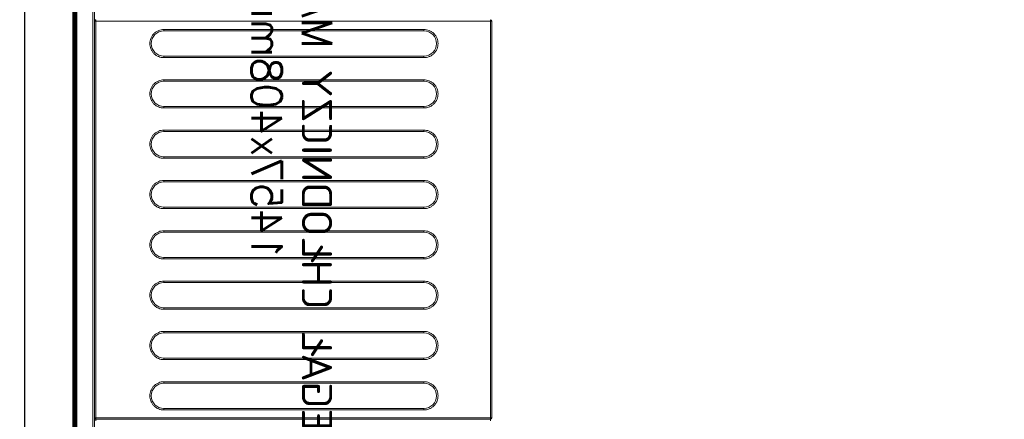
# Model space of a CAD drawing. Header units: millimetres. Extents: x 6161 to 8965, y -9035 to -5431.
# Tile 126 of 256: x 8078 to 8176, y -7135 to -7095. Entities that reach past the tile are written whole.
import ezdxf

# ---------------------------------------------------------------- set-up
doc = ezdxf.new("R2010")
doc.units = ezdxf.units.MM
doc.layers.add('Komory', color=132, linetype='Continuous')
doc.layers.add('Regały', color=3, linetype='Continuous')
doc.styles.add('RomanS', font='romans.shx')
doc.linetypes.add('BATTING', pattern='A,0.0001,-0.1,[134,ltypeshp.shx,S=0.1,R=0,X=-0.1,Y=0],-0.2,[134,ltypeshp.shx,S=0.1,R=180,X=0.1,Y=0],-0.1', length=0.4001)

# ---------------------------------------------------------------- blocks, each defined once
blk = doc.blocks.new('*U586')
at = {"const_width": 0.5}
blk.add_lwpolyline([(140, 330), (140, 340), (200, 340), (200, 0), (0, 0), (0, 340), (60, 340), (60, 330), (10, 330), (10, 10), (190, 10), (190, 330)], close=True, dxfattribs=at)
at = {"color": 253, "linetype": 'BATTING', "ltscale": 12, "true_color": 0xadadad}
blk.add_lwpolyline([(60, 335), (5, 335), (5, 5), (195, 5), (195, 335), (140, 335)], dxfattribs=at)
blk = doc.blocks.new('*U60')
at = {"lineweight": 15}
for p, q in [((43.133, -0.665), (42.983, -0.665)), ((43.133, -39.865), (43.133, -0.665)), ((43.283, -0.665), (43.133, -0.665)), ((43.283, -0.559), (43.283, -0.515)), ((82.683, -0.515), (43.283, -0.515)), ((43.283, -0.665), (43.283, -0.559)), ((43.283, -0.665), (43.283, -39.865)), ((82.683, -0.665), (43.283, -0.665)), ((82.683, -0.515), (82.683, -0.559)), ((82.683, -0.559), (82.683, -0.665)), ((82.683, -39.865), (82.683, -0.665)), ((82.833, -0.665), (82.683, -0.665)), ((141.283, -40.025), (4.383, -40.025)), ((42.983, -39.865), (43.133, -39.865)), ((43.133, -39.865), (43.283, -39.865)), ((43.283, -39.865), (82.683, -39.865)), ((43.283, -39.865), (43.283, -40.012)), ((43.283, -40.012), (43.283, -40.015)), ((43.283, -40.015), (82.683, -40.015)), ((82.683, -39.865), (82.833, -39.865)), ((82.683, -40.012), (82.683, -39.865)), ((82.683, -40.015), (82.683, -40.012)), ((141.283, -40.175), (4.383, -40.175))]:
    blk.add_line(p, q, dxfattribs=at)
at = {"color": 253, "lineweight": 15, "true_color": 0xa6a6a6}
for p, q in [((44.063, -33.115), (44.063, -7.265)), ((44.063, -7.265), (44.213, -7.265)), ((44.213, -33.115), (44.213, -7.265)), ((46.713, -7.265), (46.713, -33.115)), ((46.863, -7.265), (46.713, -7.265)), ((46.863, -7.265), (46.863, -33.115)), ((49.063, -33.115), (49.063, -7.265)), ((49.063, -7.265), (49.213, -7.265)), ((49.213, -33.115), (49.213, -7.265)), ((51.713, -7.265), (51.713, -33.115)), ((51.863, -7.265), (51.713, -7.265)), ((51.863, -7.265), (51.863, -33.115)), ((54.063, -33.115), (54.063, -7.265)), ((54.063, -7.265), (54.213, -7.265)), ((54.213, -33.115), (54.213, -7.265)), ((56.713, -7.265), (56.713, -33.115)), ((56.863, -7.265), (56.713, -7.265)), ((56.863, -7.265), (56.863, -33.115)), ((59.063, -33.115), (59.063, -7.265)), ((59.063, -7.265), (59.213, -7.265)), ((59.213, -33.115), (59.213, -7.265)), ((61.713, -7.265), (61.713, -33.115)), ((61.863, -7.265), (61.713, -7.265)), ((61.863, -7.265), (61.863, -33.115)), ((64.063, -33.115), (64.063, -7.265)), ((64.063, -7.265), (64.213, -7.265)), ((64.213, -33.115), (64.213, -7.265)), ((66.713, -7.265), (66.713, -33.115)), ((66.863, -7.265), (66.713, -7.265)), ((66.863, -7.265), (66.863, -33.115)), ((69.063, -33.115), (69.063, -7.265)), ((69.063, -7.265), (69.213, -7.265)), ((69.213, -33.115), (69.213, -7.265)), ((71.713, -7.265), (71.713, -33.115)), ((71.863, -7.265), (71.713, -7.265)), ((71.863, -7.265), (71.863, -33.115)), ((74.063, -33.115), (74.063, -7.265)), ((74.063, -7.265), (74.213, -7.265)), ((74.213, -33.115), (74.213, -7.265)), ((76.713, -7.265), (76.713, -33.115)), ((76.863, -7.265), (76.713, -7.265)), ((76.863, -7.265), (76.863, -33.115)), ((79.063, -33.115), (79.063, -7.265)), ((79.063, -7.265), (79.213, -7.265)), ((79.213, -33.115), (79.213, -7.265)), ((81.713, -7.265), (81.713, -33.115)), ((81.863, -7.265), (81.713, -7.265)), ((81.863, -7.265), (81.863, -33.115)), ((44.213, -33.115), (44.063, -33.115)), ((46.863, -33.115), (46.713, -33.115)), ((49.213, -33.115), (49.063, -33.115)), ((51.863, -33.115), (51.713, -33.115)), ((54.213, -33.115), (54.063, -33.115)), ((56.863, -33.115), (56.713, -33.115)), ((59.213, -33.115), (59.063, -33.115)), ((61.863, -33.115), (61.713, -33.115)), ((64.213, -33.115), (64.063, -33.115)), ((66.863, -33.115), (66.713, -33.115)), ((69.213, -33.115), (69.063, -33.115)), ((71.863, -33.115), (71.713, -33.115)), ((74.213, -33.115), (74.063, -33.115)), ((76.863, -33.115), (76.713, -33.115)), ((79.213, -33.115), (79.063, -33.115)), ((81.863, -33.115), (81.713, -33.115))]:
    blk.add_line(p, q, dxfattribs=at)
at = {"lineweight": 15}
for centre, start, end in [((43.283, -0.665), 90, 180), ((82.683, -0.665), 0, 90)]:
    blk.add_arc(centre, 0.15, start, end, dxfattribs=at)
at = {"color": 253, "lineweight": 15, "true_color": 0xa6a6a6}
for centre, start, end in [((45.463, -7.265), 0, 180), ((50.463, -7.265), 0, 180), ((55.463, -7.265), 0, 180), ((60.463, -7.265), 0, 180), ((65.463, -7.265), 0, 180), ((70.463, -7.265), 0, 180), ((75.463, -7.265), 0, 180), ((80.463, -7.265), 0, 180), ((45.463, -33.115), 180, 0), ((50.463, -33.115), 180, 0), ((55.463, -33.115), 180, 0), ((60.463, -33.115), 180, 0), ((65.463, -33.115), 180, 0), ((70.463, -33.115), 180, 0), ((75.463, -33.115), 180, 0), ((80.463, -33.115), 180, 0)]:
    blk.add_arc(centre, 1.25, start, end, dxfattribs=at)
for points, knots in [([(44.063, -7.265), (44.068, -7.18), (44.077, -7.004), (44.155, -6.743), (44.284, -6.492), (44.466, -6.268), (44.69, -6.086), (44.941, -5.956), (45.202, -5.881), (45.463, -5.857), (45.724, -5.881), (45.985, -5.956), (46.236, -6.086), (46.46, -6.268), (46.642, -6.492), (46.771, -6.743), (46.849, -7.004), (46.859, -7.18), (46.863, -7.265)], [0, 0, 0, 0, 0.058258, 0.120006, 0.18432, 0.25, 0.31568, 0.379994, 0.441742, 0.5, 0.558258, 0.620006, 0.68432, 0.75, 0.81568, 0.879994, 0.941742, 1, 1, 1, 1]), ([(49.063, -7.265), (49.068, -7.18), (49.077, -7.004), (49.155, -6.743), (49.284, -6.492), (49.466, -6.268), (49.69, -6.086), (49.941, -5.956), (50.202, -5.881), (50.463, -5.857), (50.724, -5.881), (50.985, -5.956), (51.236, -6.086), (51.46, -6.268), (51.642, -6.492), (51.771, -6.743), (51.849, -7.004), (51.859, -7.18), (51.863, -7.265)], [0, 0, 0, 0, 0.058258, 0.120006, 0.18432, 0.25, 0.31568, 0.379995, 0.441742, 0.5, 0.558258, 0.620005, 0.68432, 0.75, 0.81568, 0.879994, 0.941742, 1, 1, 1, 1]), ([(54.063, -7.265), (54.068, -7.18), (54.077, -7.004), (54.155, -6.743), (54.284, -6.492), (54.466, -6.268), (54.69, -6.086), (54.941, -5.956), (55.202, -5.881), (55.463, -5.857), (55.724, -5.881), (55.985, -5.956), (56.236, -6.086), (56.46, -6.268), (56.642, -6.492), (56.771, -6.743), (56.849, -7.004), (56.859, -7.18), (56.863, -7.265)], [0, 0, 0, 0, 0.058258, 0.120006, 0.18432, 0.25, 0.31568, 0.379994, 0.441742, 0.5, 0.558258, 0.620006, 0.68432, 0.75, 0.81568, 0.879994, 0.941742, 1, 1, 1, 1]), ([(59.063, -7.265), (59.068, -7.18), (59.077, -7.004), (59.155, -6.743), (59.284, -6.492), (59.466, -6.268), (59.69, -6.086), (59.941, -5.956), (60.202, -5.881), (60.463, -5.857), (60.724, -5.881), (60.985, -5.956), (61.236, -6.086), (61.46, -6.268), (61.642, -6.492), (61.771, -6.743), (61.849, -7.004), (61.859, -7.18), (61.863, -7.265)], [0, 0, 0, 0, 0.058258, 0.120006, 0.18432, 0.25, 0.31568, 0.379995, 0.441742, 0.5, 0.558258, 0.620006, 0.68432, 0.75, 0.81568, 0.879994, 0.941742, 1, 1, 1, 1]), ([(64.063, -7.265), (64.068, -7.18), (64.077, -7.004), (64.155, -6.743), (64.284, -6.492), (64.466, -6.268), (64.69, -6.086), (64.941, -5.956), (65.202, -5.881), (65.463, -5.857), (65.724, -5.881), (65.985, -5.956), (66.236, -6.086), (66.46, -6.268), (66.642, -6.492), (66.771, -6.743), (66.849, -7.004), (66.859, -7.18), (66.863, -7.265)], [0, 0, 0, 0, 0.058258, 0.120006, 0.18432, 0.25, 0.31568, 0.379995, 0.441741, 0.5, 0.558258, 0.620006, 0.68432, 0.75, 0.81568, 0.879994, 0.941742, 1, 1, 1, 1]), ([(69.063, -7.265), (69.068, -7.18), (69.077, -7.004), (69.155, -6.743), (69.284, -6.492), (69.466, -6.268), (69.69, -6.086), (69.941, -5.956), (70.202, -5.881), (70.463, -5.857), (70.724, -5.881), (70.985, -5.956), (71.236, -6.086), (71.46, -6.268), (71.642, -6.492), (71.771, -6.743), (71.849, -7.004), (71.859, -7.18), (71.863, -7.265)], [0, 0, 0, 0, 0.058258, 0.120006, 0.184321, 0.25, 0.31568, 0.379994, 0.441742, 0.5, 0.558259, 0.620005, 0.68432, 0.75, 0.815679, 0.879994, 0.941742, 1, 1, 1, 1]), ([(74.063, -7.265), (74.068, -7.18), (74.077, -7.004), (74.155, -6.743), (74.284, -6.492), (74.466, -6.268), (74.69, -6.086), (74.941, -5.956), (75.202, -5.881), (75.463, -5.857), (75.724, -5.881), (75.985, -5.956), (76.236, -6.086), (76.46, -6.268), (76.642, -6.492), (76.771, -6.743), (76.849, -7.004), (76.859, -7.18), (76.863, -7.265)], [0, 0, 0, 0, 0.058258, 0.120006, 0.18432, 0.25, 0.31568, 0.379994, 0.441742, 0.5, 0.558257, 0.620005, 0.68432, 0.75, 0.81568, 0.879994, 0.941742, 1, 1, 1, 1]), ([(79.063, -7.265), (79.068, -7.18), (79.077, -7.004), (79.155, -6.743), (79.284, -6.492), (79.466, -6.268), (79.69, -6.086), (79.941, -5.956), (80.202, -5.881), (80.463, -5.857), (80.724, -5.881), (80.985, -5.956), (81.236, -6.086), (81.46, -6.268), (81.642, -6.492), (81.771, -6.743), (81.849, -7.004), (81.859, -7.18), (81.863, -7.265)], [0, 0, 0, 0, 0.058258, 0.120006, 0.18432, 0.25, 0.315679, 0.379994, 0.441742, 0.500001, 0.558258, 0.620006, 0.68432, 0.75, 0.81568, 0.879994, 0.941742, 1, 1, 1, 1]), ([(46.863, -33.115), (46.859, -33.2), (46.849, -33.376), (46.771, -33.637), (46.642, -33.888), (46.46, -34.112), (46.236, -34.294), (45.985, -34.424), (45.724, -34.499), (45.463, -34.523), (45.202, -34.499), (44.941, -34.424), (44.69, -34.294), (44.466, -34.112), (44.284, -33.888), (44.155, -33.637), (44.077, -33.376), (44.068, -33.2), (44.063, -33.115)], [0, 0, 0, 0, 0.058258, 0.120006, 0.18432, 0.25, 0.31568, 0.379994, 0.441742, 0.5, 0.558258, 0.620006, 0.68432, 0.75, 0.81568, 0.879994, 0.941742, 1, 1, 1, 1]), ([(51.863, -33.115), (51.859, -33.2), (51.849, -33.376), (51.771, -33.637), (51.642, -33.888), (51.46, -34.112), (51.236, -34.294), (50.985, -34.424), (50.724, -34.499), (50.463, -34.523), (50.202, -34.499), (49.941, -34.424), (49.69, -34.294), (49.466, -34.112), (49.284, -33.888), (49.155, -33.637), (49.077, -33.376), (49.068, -33.2), (49.063, -33.115)], [0, 0, 0, 0, 0.058258, 0.120006, 0.18432, 0.25, 0.315679, 0.379995, 0.441742, 0.5, 0.558258, 0.620005, 0.684321, 0.75, 0.81568, 0.879994, 0.941742, 1, 1, 1, 1]), ([(56.863, -33.115), (56.859, -33.2), (56.849, -33.376), (56.771, -33.637), (56.642, -33.888), (56.46, -34.112), (56.236, -34.294), (55.985, -34.424), (55.724, -34.499), (55.463, -34.523), (55.202, -34.499), (54.941, -34.424), (54.69, -34.294), (54.466, -34.112), (54.284, -33.888), (54.155, -33.637), (54.077, -33.376), (54.068, -33.2), (54.063, -33.115)], [0, 0, 0, 0, 0.058258, 0.120006, 0.18432, 0.25, 0.31568, 0.379994, 0.441742, 0.5, 0.558258, 0.620006, 0.68432, 0.75, 0.81568, 0.879994, 0.941742, 1, 1, 1, 1]), ([(61.863, -33.115), (61.859, -33.2), (61.849, -33.376), (61.771, -33.637), (61.642, -33.888), (61.46, -34.112), (61.236, -34.294), (60.985, -34.424), (60.724, -34.499), (60.463, -34.523), (60.202, -34.499), (59.941, -34.424), (59.69, -34.294), (59.466, -34.112), (59.284, -33.888), (59.155, -33.637), (59.077, -33.376), (59.068, -33.2), (59.063, -33.115)], [0, 0, 0, 0, 0.058258, 0.120005, 0.18432, 0.25, 0.31568, 0.379994, 0.441742, 0.5, 0.558258, 0.620005, 0.684321, 0.75, 0.81568, 0.879995, 0.941742, 1, 1, 1, 1]), ([(66.863, -33.115), (66.859, -33.2), (66.849, -33.376), (66.771, -33.637), (66.642, -33.888), (66.46, -34.112), (66.236, -34.294), (65.985, -34.424), (65.724, -34.499), (65.463, -34.523), (65.202, -34.499), (64.941, -34.424), (64.69, -34.294), (64.466, -34.112), (64.284, -33.888), (64.155, -33.637), (64.077, -33.376), (64.068, -33.2), (64.063, -33.115)], [0, 0, 0, 0, 0.058258, 0.120005, 0.18432, 0.25, 0.31568, 0.379994, 0.441742, 0.5, 0.558259, 0.620005, 0.68432, 0.75, 0.81568, 0.879994, 0.941742, 1, 1, 1, 1]), ([(71.863, -33.115), (71.859, -33.2), (71.849, -33.376), (71.771, -33.637), (71.642, -33.888), (71.46, -34.112), (71.236, -34.294), (70.985, -34.424), (70.724, -34.499), (70.463, -34.523), (70.202, -34.499), (69.941, -34.424), (69.69, -34.294), (69.466, -34.112), (69.284, -33.888), (69.155, -33.637), (69.077, -33.376), (69.068, -33.2), (69.063, -33.115)], [0, 0, 0, 0, 0.058258, 0.120005, 0.184321, 0.25, 0.31568, 0.379995, 0.441741, 0.5, 0.558258, 0.620006, 0.68432, 0.75, 0.815679, 0.879995, 0.941742, 1, 1, 1, 1]), ([(76.863, -33.115), (76.859, -33.2), (76.849, -33.376), (76.771, -33.637), (76.642, -33.888), (76.46, -34.112), (76.236, -34.294), (75.985, -34.424), (75.724, -34.499), (75.463, -34.523), (75.202, -34.499), (74.941, -34.424), (74.69, -34.294), (74.466, -34.112), (74.284, -33.888), (74.155, -33.637), (74.077, -33.376), (74.068, -33.2), (74.063, -33.115)], [0, 0, 0, 0, 0.058258, 0.120006, 0.18432, 0.25, 0.31568, 0.379995, 0.441743, 0.5, 0.558258, 0.620006, 0.68432, 0.75, 0.81568, 0.879995, 0.941742, 1, 1, 1, 1]), ([(81.863, -33.115), (81.859, -33.2), (81.849, -33.376), (81.771, -33.637), (81.642, -33.888), (81.46, -34.112), (81.236, -34.294), (80.985, -34.424), (80.724, -34.499), (80.463, -34.523), (80.202, -34.499), (79.941, -34.424), (79.69, -34.294), (79.466, -34.112), (79.284, -33.888), (79.155, -33.637), (79.077, -33.376), (79.068, -33.2), (79.063, -33.115)], [0, 0, 0, 0, 0.058258, 0.120006, 0.18432, 0.25, 0.315679, 0.379994, 0.441742, 0.499999, 0.558258, 0.620006, 0.684321, 0.75, 0.81568, 0.879995, 0.941742, 1, 1, 1, 1])]:
    blk.add_open_spline(points, degree=3, knots=knots, dxfattribs=at)
at = {"lineweight": 15}
for points, knots in [([(43.133, -39.863), (43.135, -39.882), (43.139, -39.92), (43.167, -39.96), (43.197, -39.985), (43.223, -40), (43.253, -40.009), (43.273, -40.011), (43.283, -40.012)], [0, 0, 0, 0, 0.2382683, 0.4854289, 0.6120343, 0.7399758, 0.8692302, 1, 1, 1, 1]), ([(82.683, -40.012), (82.693, -40.011), (82.714, -40.009), (82.743, -40), (82.77, -39.985), (82.8, -39.96), (82.828, -39.92), (82.831, -39.882), (82.833, -39.863)], [0, 0, 0, 0, 0.130758, 0.260025, 0.387956, 0.514571, 0.761733, 1, 1, 1, 1])]:
    blk.add_open_spline(points, degree=3, knots=knots, dxfattribs=at)
at = {"color": 7, "insert": (72.85, -20.4), "char_height": 3, "width": 145.7, "attachment_point": 5, "style": 'RomanS'}
blk.add_mtext('REGAŁ CHŁODNICZY MAGAZYNOWY\\P1457x408mm', dxfattribs=at)

msp = doc.modelspace()

# ---------------------------------------------------------------- block references
at = {"layer": 'Komory', "rotation": 179.9999999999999}
msp.add_blockref('*U586', (8273.242, -6977.742), dxfattribs=at)
at = {"layer": 'Regały', "linetype": 'Continuous', "lineweight": 25, "xscale": -1, "rotation": 270}
msp.add_blockref('*U60', (8125.2, -7177.688), dxfattribs=at)

doc.saveas('drawing.dxf')
